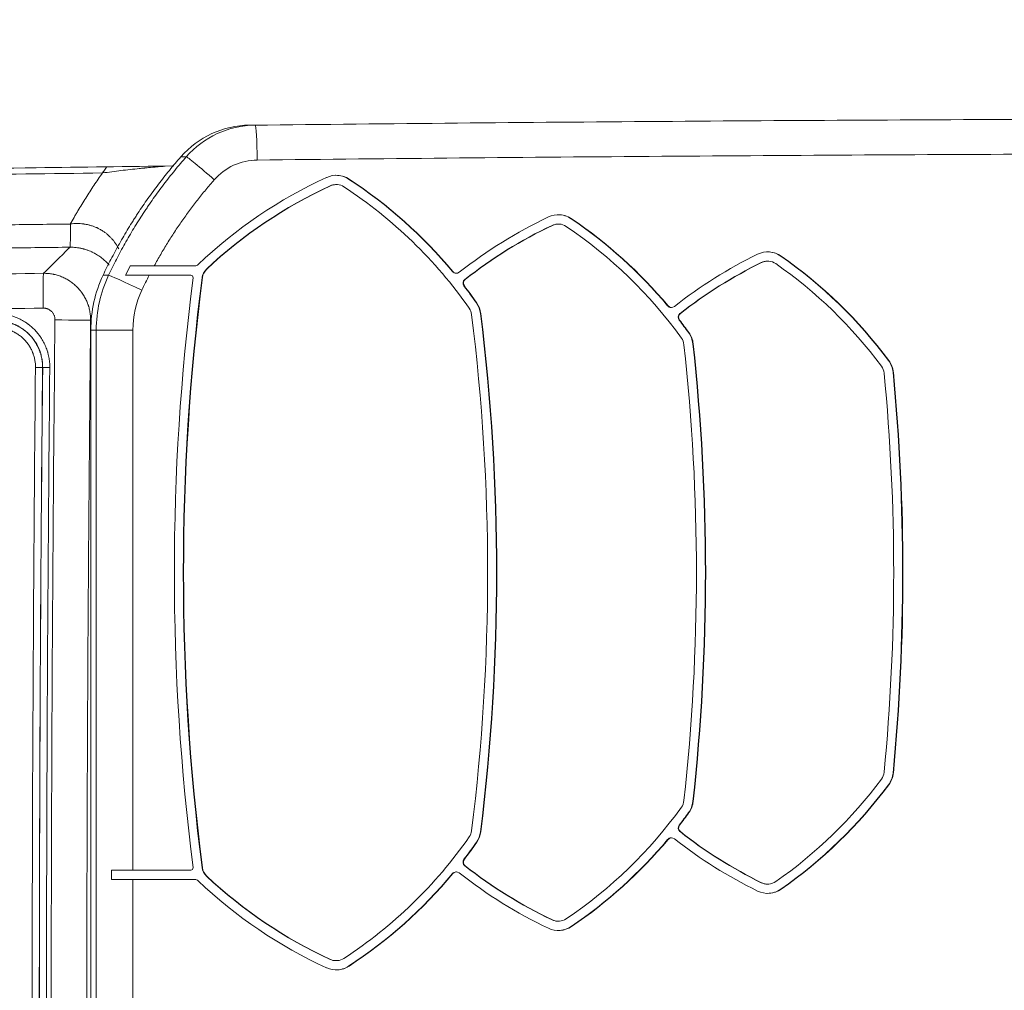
# Model space of a CAD drawing. Header units: millimetres. Extents: x 0 to 594, y 0 to 420.
# Tile 106 of 256: x 188 to 209, y 318 to 339. Entities that reach past the tile are written whole.
import ezdxf

# ---------------------------------------------------------------- set-up
doc = ezdxf.new("R2010")
doc.units = ezdxf.units.MM
doc.layers.add('1', color=7, linetype='Continuous', true_color=0xffffff)
doc.styles.add('Arial', font='txt')
doc.dimstyles.get("Standard").update_dxf_attribs({"dimtxt": 0.18, "dimasz": 0.18, "dimexe": 0.18, "dimexo": 0.0625, "dimgap": 0.09, "dimtad": 0, "dimtih": 1, "dimtoh": 1, "dimdec": 4, "dimzin": 0, "dimdsep": 46, "dimtxsty": 'Standard', "dimcen": 0.09, "dimadec": 0, "dimazin": 0, "dimtfac": 1, "dimtdec": 4, "dimtofl": 0, "dimtmove": 0, "dimatfit": 3, "dimfxl": 0, "dimtolj": 1, "dimtzin": 0, "dimarcsym": 0})

# ---------------------------------------------------------------- blocks, each defined once
blk = doc.blocks.new('_U5')
at = {"layer": '1', "color": 18, "lineweight": 18}
for p, q in [((170.922, 289.963), (170.922, 380.625)), ((338.75, 348.618), (338.75, 380.625)), ((170.922, 378.625), (248.753, 378.625)), ((338.75, 378.625), (260.919, 378.625))]:
    blk.add_line(p, q, dxfattribs=at)
at = {"layer": '1', "color": 18}
for points in [[(170.922, 378.625), (174.422, 379.563), (174.422, 377.687)], [(338.75, 378.625), (335.25, 377.687), (335.25, 379.563)]]:
    blk.add_solid(points, dxfattribs=at)
at = {"layer": '1', "color": 18, "linetype": 'Continuous', "lineweight": 13, "insert": (250.438, 375.989), "char_height": 3.5, "attachment_point": 7, "line_spacing_factor": 1.047437, "style": 'Arial'}
blk.add_mtext('\\fArial|b0|i0;\\W1.0000;3.36', dxfattribs=at)
blk = doc.blocks.new('_U6')
at = {"layer": '1', "color": 18, "lineweight": 18}
for p, q in [((135.924, 328.686), (135.924, 388.614)), ((338.75, 348.618), (338.75, 388.614)), ((135.924, 386.614), (231.254, 386.614)), ((338.75, 386.614), (243.42, 386.614))]:
    blk.add_line(p, q, dxfattribs=at)
at = {"layer": '1', "color": 18}
for points in [[(135.924, 386.614), (139.424, 387.552), (139.424, 385.677)], [(338.75, 386.614), (335.25, 385.677), (335.25, 387.552)]]:
    blk.add_solid(points, dxfattribs=at)
at = {"layer": '1', "color": 18, "linetype": 'Continuous', "lineweight": 13, "insert": (232.94, 383.979), "char_height": 3.5, "attachment_point": 7, "line_spacing_factor": 1.047437, "style": 'Arial'}
blk.add_mtext('\\fArial|b0|i0;\\W1.0000;4.06', dxfattribs=at)
blk = doc.blocks.new('_U9')
at = {"layer": '1', "color": 18, "lineweight": 18}
for p, q in [((135.924, 328.686), (181.306, 328.686)), ((179.306, 328.686), (179.306, 250.838)), ((170.922, 289.963), (181.306, 289.963)), ((179.306, 250.838), (184.306, 250.838))]:
    blk.add_line(p, q, dxfattribs=at)
at = {"layer": '1', "color": 18}
for points in [[(179.306, 328.686), (180.244, 325.186), (178.368, 325.186)], [(179.306, 289.963), (178.368, 293.463), (180.244, 293.463)]]:
    blk.add_solid(points, dxfattribs=at)
at = {"layer": '1', "color": 18, "linetype": 'Continuous', "lineweight": 13, "char_height": 3.5, "attachment_point": 7, "line_spacing_factor": 1.047437, "style": 'Arial'}
for s, insert in [('\\fArial|b0|i0;\\W1.0000;0.8', (185.991, 248.203)), ('\\fArial|b0|i0;\\W1.0000;FWD LIFT POINTS', (185.991, 241.14))]:
    blk.add_mtext(s, dxfattribs=dict(at, insert=insert))

msp = doc.modelspace()

# ---------------------------------------------------------------- linework, layer by layer
at = {"layer": '1', "color": 155, "linetype": 'Continuous', "lineweight": 13}
for p, q in [((192.968, 336.969), (193.085, 336.969)), ((191.607, 336.289), (191.489, 336.289)), ((194.71, 335.664), (194.702, 335.664)), ((195.108, 335.809), (195.1, 335.809)), ((199.486, 334.814), (199.478, 334.814)), ((199.894, 334.958), (199.886, 334.958)), ((204.405, 334.154), (204.397, 334.154)), ((203.988, 334.014), (203.98, 334.014)), ((189.816, 333.74), (189.934, 333.74)), ((192.038, 333.87), (192.046, 333.87)), ((197.335, 333.819), (197.342, 333.819)), ((191.954, 333.69), (191.946, 333.69)), ((197.59, 333.51), (197.582, 333.51)), ((197.599, 333.649), (197.607, 333.649)), ((197.85, 333.144), (197.858, 333.144)), ((201.965, 333.084), (201.973, 333.084)), ((197.944, 332.919), (197.936, 332.919)), ((202.231, 332.916), (202.238, 332.916)), ((202.221, 332.776), (202.213, 332.776)), ((189.551, 332.562), (189.669, 332.562)), ((189.551, 332.562), (189.551, 304.109)), ((189.669, 332.562), (190.457, 332.562)), ((189.669, 304.109), (189.669, 332.562)), ((190.457, 332.562), (190.457, 320.943)), ((202.415, 332.507), (202.422, 332.507)), ((202.514, 332.268), (202.506, 332.268)), ((206.717, 331.905), (206.725, 331.905)), ((206.821, 331.654), (206.814, 331.654)), ((206.814, 323.032), (206.821, 323.032)), ((206.725, 322.781), (206.717, 322.781)), ((202.506, 322.419), (202.514, 322.419)), ((202.422, 322.18), (202.415, 322.18)), ((202.213, 321.911), (202.221, 321.911)), ((197.936, 321.767), (197.944, 321.767)), ((202.238, 321.771), (202.231, 321.771)), ((197.858, 321.543), (197.85, 321.543)), ((201.973, 321.603), (201.965, 321.603)), ((191.946, 320.997), (191.954, 320.997)), ((197.582, 321.177), (197.59, 321.177)), ((197.607, 321.037), (197.599, 321.037)), ((192.046, 320.817), (192.038, 320.817)), ((197.342, 320.868), (197.335, 320.868)), ((190.457, 320.743), (190.457, 315.973)), ((203.98, 320.673), (203.988, 320.673)), ((204.397, 320.532), (204.405, 320.532)), ((199.478, 319.872), (199.486, 319.872)), ((199.886, 319.729), (199.894, 319.729)), ((194.702, 319.023), (194.71, 319.023)), ((195.1, 318.877), (195.108, 318.877))]:
    msp.add_line(p, q, dxfattribs=at)
at = {"layer": '1', "color": 155, "linetype": 'Continuous', "lineweight": 18}
for p, q in [((194.835, 335.691), (194.827, 335.691)), ((199.614, 334.843), (199.607, 334.843)), ((190.917, 333.943), (191.792, 333.943)), ((204.119, 334.044), (204.112, 334.044)), ((191.702, 333.743), (190.81, 333.743)), ((197.411, 333.783), (197.419, 333.783)), ((202.041, 333.048), (202.049, 333.048)), ((189.55, 332.562), (189.55, 304.109)), ((189.551, 332.562), (189.55, 332.562)), ((202.049, 321.638), (202.041, 321.638)), ((190, 320.943), (190, 320.743)), ((190, 320.943), (190.457, 320.943)), ((190.457, 320.943), (191.702, 320.943)), ((197.419, 320.904), (197.411, 320.904)), ((190.457, 320.743), (190, 320.743)), ((191.792, 320.743), (190.457, 320.743)), ((204.112, 320.643), (204.119, 320.643)), ((199.607, 319.844), (199.614, 319.844)), ((194.827, 318.996), (194.835, 318.996))]:
    msp.add_line(p, q, dxfattribs=at)
for centre, major_axis, start_param, end_param in [((192.99, 334.97), (0, 2), 0.011186, 0.850375), ((193.108, 334.97), (0, -2), 3.152779, 3.991967), ((198.819, 326.659), (0, 10.1), 0.428633, 0.761301), ((194.835, 335.391), (0, 0.5), 5.704997, 6.711819), ((194.827, 335.391), (0, 0.5), 5.704997, 6.28318), ((198.812, 326.659), (0, -9.9), 3.570226, 3.896429), ((198.819, 326.659), (0, 9.9), 0.428633, 0.754836), ((194.827, 335.391), (0, -0.3), 3.141587, 3.570226), ((194.835, 335.391), (0, 0.3), 5.704997, 6.711819), ((189.596, 327.351), (0, 9.9), 5.323245, 5.704997), ((189.588, 327.351), (0, 10.1), 5.407371, 5.704997), ((189.596, 327.351), (0, 10.1), 5.407371, 5.704997), ((203.718, 325.867), (0, 10.1), 0.442339, 0.666704), ((199.614, 334.543), (0, 0.5), 5.689421, 6.725524), ((199.607, 334.543), (0, 0.5), 5.689421, 6.283173), ((203.71, 325.867), (0, -9.9), 3.583931, 3.807943), ((203.718, 325.867), (0, 9.9), 0.442339, 0.66635), ((199.607, 334.543), (0, -0.3), 3.14158, 3.583931), ((199.614, 334.543), (0, 0.3), 5.689421, 6.725524), ((194.251, 326.586), (0, 9.9), 5.338709, 5.689421), ((194.243, 326.586), (0, 10.1), 5.411239, 5.689421), ((194.251, 326.586), (0, 10.1), 5.411239, 5.689421), ((208.334, 325.122), (0, 10.1), 0.45524, 0.665016), ((204.119, 333.744), (0, 0.5), 5.67477, 6.738425), ((204.112, 333.744), (0, 0.5), 5.67477, 6.283181), ((198.632, 325.867), (0, 10.1), 5.353248, 5.67477), ((198.64, 325.867), (0, 10.1), 5.353248, 5.67477), ((191.792, 334.043), (0, 0.1), 3.141593, 3.902894), ((208.327, 325.122), (0, -9.9), 3.596833, 3.806028), ((208.334, 325.122), (0, 9.9), 0.45524, 0.664436), ((204.112, 333.744), (0, -0.3), 3.141588, 3.596833), ((204.119, 333.744), (0, 0.3), 5.67477, 6.738425), ((198.64, 325.867), (0, 9.9), 5.353248, 5.67477), ((192.299, 332.562), (0, 2.751), 1.128312, 1.570796), ((192.416, 332.562), (0, -2.751), 4.269905, 4.712389), ((191.702, 333.693), (0, 0.05), 4.585428, 6.283185), ((192.243, 333.652), (0, -0.3), 3.896429, 4.58486), ((192.251, 333.652), (0, 0.3), 0.754836, 1.443267), ((197.411, 333.883), (0, -0.1), 5.407371, 6.283184), ((197.419, 333.883), (0, 0.1), 2.265779, 3.808297), ((241.381, 327.343), (0, 50.1), 1.443835, 1.697757), ((241.373, 327.343), (0, -49.9), 4.58486, 4.839918), ((241.381, 327.343), (0, 49.9), 1.443267, 1.698325), ((197.661, 333.571), (0, -0.1), 3.807943, 5.368152), ((197.669, 333.571), (0, 0.1), 0.66635, 2.226559), ((189.588, 327.351), (0, 10.1), 5.323245, 5.368152), ((189.596, 327.351), (0, 10.1), 5.323245, 5.368152), ((197.441, 332.857), (0, 0.5), 4.83634, 5.323245), ((197.449, 332.857), (0, 0.5), 4.83634, 5.323245), ((202.041, 333.148), (0, -0.1), 5.411239, 6.283177), ((202.049, 333.148), (0, 0.1), 2.269647, 3.806609), ((197.449, 332.857), (0, 0.3), 4.83634, 5.323245), ((153.252, 327.343), (0, 44.9), 4.588438, 4.83634), ((153.244, 327.343), (0, 45.1), 4.588438, 4.83634), ((153.252, 327.343), (0, 45.1), 4.588438, 4.83634), ((202.292, 332.837), (0, -0.1), 3.806028, 5.372017), ((202.3, 332.837), (0, 0.1), 0.664436, 2.230424), ((194.243, 326.586), (0, 10.1), 5.338709, 5.372017), ((194.251, 326.586), (0, 10.1), 5.338709, 5.372017), ((202.01, 332.213), (0, 0.5), 4.821803, 5.338709), ((202.018, 332.213), (0, 0.5), 4.821803, 5.338709), ((202.018, 332.213), (0, 0.3), 4.821803, 5.338709), ((157.745, 327.343), (0, 44.9), 4.602975, 4.821803), ((157.738, 327.343), (0, 45.1), 4.602975, 4.821803), ((157.745, 327.343), (0, 45.1), 4.602975, 4.821803), ((206.317, 331.607), (0, 0.5), 4.808122, 5.353248), ((206.324, 331.607), (0, 0.5), 4.808122, 5.353248), ((206.324, 331.607), (0, 0.3), 4.808122, 5.353248), ((161.99, 327.343), (0, 44.9), 4.616656, 4.808122), ((161.982, 327.343), (0, 45.1), 4.616656, 4.808122), ((161.99, 327.343), (0, 45.1), 4.616656, 4.808122), ((206.324, 323.08), (0, 0.3), 4.07153, 4.616656), ((206.317, 323.08), (0, 0.5), 4.07153, 4.616656), ((206.324, 323.08), (0, 0.5), 4.07153, 4.616656), ((198.64, 328.82), (0, 9.9), 3.750008, 4.07153), ((198.632, 328.82), (0, 10.1), 3.750008, 4.07153), ((198.64, 328.82), (0, 10.1), 3.750008, 4.07153), ((194.251, 328.1), (0, 9.9), 3.735357, 4.086069), ((202.018, 322.473), (0, 0.3), 4.086069, 4.602975), ((202.01, 322.473), (0, 0.5), 4.086069, 4.602975), ((202.018, 322.473), (0, 0.5), 4.086069, 4.602975), ((194.243, 328.1), (0, 10.1), 4.052761, 4.086069), ((194.251, 328.1), (0, 10.1), 4.052761, 4.086069), ((202.292, 321.85), (0, -0.1), 4.052761, 5.61875), ((202.3, 321.85), (0, 0.1), 0.911168, 2.477157), ((189.596, 327.336), (0, 9.9), 3.719781, 4.101533), ((197.449, 321.829), (0, 0.3), 4.101533, 4.588438), ((197.441, 321.829), (0, 0.5), 4.101533, 4.588438), ((197.449, 321.829), (0, 0.5), 4.101533, 4.588438), ((202.041, 321.538), (0, -0.1), 3.141601, 4.013539), ((202.049, 321.538), (0, 0.1), 5.618169, 7.155131), ((208.327, 329.565), (0, -9.9), 5.61875, 5.827945), ((208.334, 329.565), (0, 9.9), 2.477157, 2.686352), ((189.588, 327.336), (0, 10.1), 4.056626, 4.101533), ((189.596, 327.336), (0, 10.1), 4.056626, 4.101533), ((194.243, 328.1), (0, 10.1), 3.735357, 4.013539), ((194.251, 328.1), (0, 10.1), 3.735357, 4.013539), ((208.334, 329.565), (0, 10.1), 2.476576, 2.686352), ((191.702, 320.993), (0, 0.05), 3.141593, 4.83935), ((192.243, 321.035), (0, -0.3), 4.839918, 5.528349), ((192.251, 321.035), (0, 0.3), 1.698325, 2.386756), ((197.661, 321.116), (0, -0.1), 4.056626, 5.616835), ((197.669, 321.116), (0, 0.1), 0.915034, 2.475242), ((203.71, 328.82), (0, -9.9), 5.616835, 5.840847), ((203.718, 328.82), (0, 9.9), 2.475242, 2.699254), ((198.812, 328.028), (0, -9.9), 5.528349, 5.854552), ((198.819, 328.028), (0, 9.9), 2.386756, 2.712959), ((189.588, 327.336), (0, 10.1), 3.719781, 4.017407), ((189.596, 327.336), (0, 10.1), 3.719781, 4.017407), ((197.411, 320.804), (0, -0.1), 3.141594, 4.017407), ((197.419, 320.804), (0, 0.1), 5.616481, 7.158999), ((203.718, 328.82), (0, 10.1), 2.474888, 2.699254), ((191.792, 320.643), (0, 0.1), 5.521884, 6.283185), ((198.819, 328.028), (0, 10.1), 2.380292, 2.712959), ((204.112, 320.943), (0, -0.3), 5.827945, 6.28319), ((204.119, 320.943), (0, 0.3), 2.686352, 3.750008), ((204.119, 320.943), (0, 0.5), 2.686352, 3.750008), ((204.112, 320.943), (0, 0.5), 3.141597, 3.750008), ((199.614, 320.144), (0, 0.5), 2.699254, 3.735357), ((199.607, 320.144), (0, -0.3), 5.840847, 6.283198), ((199.614, 320.144), (0, 0.3), 2.699254, 3.735357), ((199.607, 320.144), (0, 0.5), 3.141605, 3.735357), ((194.835, 319.296), (0, 0.5), 2.712959, 3.719781), ((194.827, 319.296), (0, -0.3), 5.854552, 6.283191), ((194.835, 319.296), (0, 0.3), 2.712959, 3.719781), ((194.827, 319.296), (0, 0.5), 3.141598, 3.719781)]:
    msp.add_ellipse(centre, major_axis=major_axis, ratio=0.99863, start_param=start_param, end_param=end_param, dxfattribs=at)
at = {"layer": '1', "color": 155, "linetype": 'Continuous', "lineweight": 13}
for centre, major_axis, ratio, start_param, end_param in [((193.094, 336.219), (0.008, -0.75), 0.052333, 1.57021, 3.141006), ((192.17, 335.794), (-0.564, 0.494), 0.034526, 4.673023, 6.24382), ((193.147, 334.97), (0, 1.25), 0.99863, 0.011186, 0.850375), ((189.096, 334.843), (-0.006, 0.5), 0.03128, 3.193782, 4.711998), ((189.097, 334.843), (-0.006, 0.5), 0.030913, 3.193782, 4.712207), ((188.546, 333.033), (-0.01, 0.75), 0.023295, 0.052173, 1.570492), ((190.61, 333.419), (-0.678, 0.321), 0.02241, 4.665064, 6.23586), ((192.456, 332.562), (0, 2.001), 0.99863, 1.128312, 1.570796), ((188.799, 332.781), (-0.75, 0.008), 0.000245, 1.547498, 3.089249), ((188.365, 331.755), (0.15, -0.001), 0.000229, 4.689091, 6.248279), ((188.666, 331.753), (-0.15, 0.001), 0.000229, 4.689091, 6.248279)]:
    msp.add_ellipse(centre, major_axis=major_axis, ratio=ratio, start_param=start_param, end_param=end_param, dxfattribs=at)
for points, knots in [([(193.085, 336.969), (194.537, 336.986), (195.99, 337), (198.894, 337.027), (200.346, 337.039), (204.702, 337.071), (207.607, 337.086), (210.511, 337.098)], [0, 0, 0, 0, 0.25, 0.25, 0.5, 0.5, 1, 1, 1, 1]), ([(189.934, 333.74), (189.988, 333.855), (190.101, 334.084), (190.282, 334.42), (190.475, 334.75), (190.611, 334.966), (190.69, 335.086), (190.699, 335.099), (190.717, 335.126), (190.743, 335.166), (190.806, 335.258), (190.86, 335.337), (190.97, 335.493), (191.121, 335.698), (191.358, 335.998), (191.523, 336.193), (191.607, 336.289)], [0, 0, 0, 0, 0.125, 0.25, 0.375, 0.5, 0.5, 0.515625, 0.515625, 0.53125, 0.5625, 0.625, 0.625, 0.75, 0.875, 1, 1, 1, 1]), ([(210.553, 336.348), (207.65, 336.337), (204.746, 336.321), (200.391, 336.289), (198.94, 336.277), (196.036, 336.25), (194.585, 336.236), (193.133, 336.219)], [0, 0, 0, 0, 0.5, 0.5, 0.75, 0.75, 1, 1, 1, 1]), ([(191.149, 336.086), (191.124, 336.084), (191.099, 336.083), (191.043, 336.078), (191.012, 336.076), (190.918, 336.068), (190.855, 336.062), (190.774, 336.054), (190.75, 336.052), (190.726, 336.049), (190.709, 336.048), (190.701, 336.047), (190.661, 336.043), (190.628, 336.04), (190.53, 336.029), (190.465, 336.022), (190.333, 336.008), (190.267, 336), (190.135, 335.984), (190.069, 335.976), (189.936, 335.959), (189.87, 335.95), (189.803, 335.941)], [0, 0, 0, 0, 0.059232, 0.059232, 0.131599, 0.131599, 0.276332, 0.276332, 0.312516, 0.330608, 0.330608, 0.348699, 0.348699, 0.421066, 0.421066, 0.565799, 0.565799, 0.710533, 0.710533, 0.855266, 0.855266, 1, 1, 1, 1]), ([(139.146, 333.187), (139.616, 333.257), (140.087, 333.326), (141.64, 333.543), (142.724, 333.684), (144.35, 333.88), (144.893, 333.943), (145.978, 334.065), (146.521, 334.123), (147.608, 334.236), (148.152, 334.29), (149.24, 334.395), (150.328, 334.495), (151.418, 334.588), (152.508, 334.678), (153.053, 334.721), (154.689, 334.845), (155.781, 334.921), (157.42, 335.025), (157.966, 335.059), (159.06, 335.123), (159.607, 335.153), (161.248, 335.24), (162.343, 335.293), (164.535, 335.389), (165.632, 335.431), (167.003, 335.48), (167.278, 335.489), (167.826, 335.508), (168.101, 335.516), (168.924, 335.542), (169.473, 335.559), (170.296, 335.582), (170.571, 335.589), (171.12, 335.604), (171.394, 335.611), (171.944, 335.625), (172.218, 335.631), (172.767, 335.644), (173.042, 335.651), (173.591, 335.663), (173.865, 335.669), (174.415, 335.682), (174.689, 335.687), (175.513, 335.705), (176.062, 335.717), (177.161, 335.739), (177.71, 335.75), (178.809, 335.771), (179.359, 335.781), (181.007, 335.811), (182.106, 335.83), (184.305, 335.865), (186.503, 335.898), (188.703, 335.927), (189.803, 335.941)], [0, 0, 0, 0, 0.028214, 0.028214, 0.093, 0.093, 0.125393, 0.125393, 0.157786, 0.157786, 0.190178, 0.190178, 0.222571, 0.254964, 0.254964, 0.287357, 0.287357, 0.352143, 0.352143, 0.384536, 0.384536, 0.416929, 0.416929, 0.481714, 0.481714, 0.5465, 0.5465, 0.562696, 0.562696, 0.578893, 0.578893, 0.611286, 0.611286, 0.627482, 0.627482, 0.643679, 0.643679, 0.659875, 0.659875, 0.676071, 0.676071, 0.692268, 0.692268, 0.708464, 0.708464, 0.740857, 0.740857, 0.77325, 0.77325, 0.805643, 0.805643, 0.870429, 0.870429, 0.935214, 1, 1, 1, 1]), ([(189.111, 334.843), (189.137, 334.891), (189.164, 334.938), (189.204, 335.008), (189.218, 335.032), (189.245, 335.078), (189.259, 335.102), (189.328, 335.218), (189.384, 335.31), (189.499, 335.493), (189.558, 335.584), (189.679, 335.764), (189.74, 335.853), (189.803, 335.941)], [0, 0, 0, 0, 0.125, 0.125, 0.1875, 0.1875, 0.25, 0.25, 0.5, 0.5, 0.75, 0.75, 1, 1, 1, 1]), ([(192.209, 335.794), (192.147, 335.723), (192.024, 335.58), (191.847, 335.36), (191.676, 335.135), (191.566, 334.982), (191.485, 334.866), (191.458, 334.827), (191.405, 334.749), (191.379, 334.71), (191.301, 334.592), (191.199, 334.433), (191.054, 334.19), (190.962, 334.026), (190.917, 333.943)], [0, 0, 0, 0, 0.125, 0.25, 0.375, 0.5, 0.5, 0.5625, 0.5625, 0.625, 0.625, 0.75, 0.875, 1, 1, 1, 1]), ([(189.112, 334.844), (189.136, 334.847), (189.159, 334.849), (189.207, 334.852), (189.23, 334.853), (189.278, 334.853), (189.301, 334.852), (189.348, 334.849), (189.372, 334.847), (189.398, 334.844), (189.401, 334.843), (189.407, 334.842), (189.416, 334.841), (189.437, 334.838), (189.454, 334.835), (189.488, 334.828), (189.534, 334.817), (189.6, 334.797), (189.642, 334.78), (189.669, 334.769), (189.674, 334.767), (189.685, 334.762), (189.69, 334.76), (189.705, 334.752), (189.726, 334.742), (189.748, 334.73), (189.76, 334.723), (189.765, 334.72), (189.768, 334.719), (189.775, 334.715), (189.78, 334.712), (189.804, 334.697), (189.822, 334.685), (189.858, 334.66), (189.875, 334.647), (189.908, 334.62), (189.924, 334.606), (189.954, 334.578), (189.969, 334.563), (189.998, 334.533), (190.011, 334.518), (190.028, 334.498), (190.031, 334.494), (190.036, 334.488), (190.037, 334.486), (190.041, 334.482), (190.048, 334.472), (190.056, 334.462), (190.074, 334.438), (190.085, 334.421), (190.107, 334.388), (190.117, 334.372), (190.135, 334.339), (190.144, 334.324), (190.152, 334.309)], [0, 0, 0, 0, 0.052879, 0.052879, 0.105759, 0.105759, 0.158638, 0.158638, 0.211517, 0.211517, 0.218127, 0.218127, 0.224737, 0.237957, 0.264396, 0.264396, 0.317276, 0.370155, 0.423034, 0.423034, 0.436254, 0.436254, 0.449474, 0.449474, 0.475913, 0.502353, 0.508963, 0.508963, 0.515573, 0.515573, 0.528793, 0.528793, 0.581672, 0.581672, 0.634551, 0.634551, 0.687431, 0.687431, 0.74031, 0.74031, 0.793189, 0.793189, 0.806409, 0.806409, 0.813019, 0.813019, 0.819629, 0.846068, 0.846068, 0.898948, 0.898948, 0.951827, 0.951827, 1, 1, 1, 1]), ([(188.535, 333.782), (188.629, 333.876), (188.723, 333.969), (188.913, 334.157), (189.008, 334.251), (189.104, 334.344)], [0, 0, 0, 0, 0.5, 0.5, 1, 1, 1, 1]), ([(189.949, 333.957), (189.944, 333.963), (189.938, 333.969), (189.923, 333.987), (189.912, 333.999), (189.898, 334.013), (189.895, 334.016), (189.889, 334.022), (189.886, 334.025), (189.877, 334.033), (189.872, 334.039), (189.853, 334.056), (189.841, 334.067), (189.815, 334.089), (189.802, 334.1), (189.774, 334.122), (189.76, 334.132), (189.73, 334.153), (189.715, 334.163), (189.683, 334.183), (189.667, 334.193), (189.648, 334.204), (189.646, 334.205), (189.642, 334.207), (189.635, 334.211), (189.62, 334.219), (189.607, 334.226), (189.58, 334.239), (189.562, 334.248), (189.525, 334.264), (189.506, 334.271), (189.467, 334.285), (189.447, 334.292), (189.421, 334.3), (189.416, 334.301), (189.406, 334.304), (189.401, 334.306), (189.385, 334.31), (189.369, 334.314), (189.354, 334.318), (189.343, 334.32), (189.338, 334.321), (189.322, 334.324), (189.311, 334.326), (189.279, 334.332), (189.257, 334.335), (189.214, 334.34), (189.192, 334.342), (189.148, 334.344), (189.126, 334.344), (189.104, 334.344)], [0, 0, 0, 0, 0.031448, 0.031448, 0.091982, 0.091982, 0.107116, 0.107116, 0.122249, 0.122249, 0.152517, 0.152517, 0.213051, 0.213051, 0.273586, 0.273586, 0.33412, 0.33412, 0.394655, 0.394655, 0.455189, 0.455189, 0.462756, 0.462756, 0.470323, 0.485457, 0.515724, 0.515724, 0.576258, 0.576258, 0.636793, 0.636793, 0.697327, 0.697327, 0.712461, 0.712461, 0.727595, 0.727595, 0.757862, 0.772996, 0.772996, 0.788129, 0.788129, 0.818396, 0.818396, 0.878931, 0.878931, 0.939465, 0.939465, 1, 1, 1, 1]), ([(138.047, 330.881), (138.569, 330.961), (139.09, 331.038), (140.134, 331.187), (140.657, 331.259), (142.224, 331.468), (143.271, 331.598), (145.365, 331.842), (146.413, 331.955), (148.511, 332.167), (149.561, 332.266), (150.743, 332.369), (150.875, 332.381), (151.138, 332.403), (151.532, 332.437), (152.451, 332.513), (153.24, 332.574), (154.292, 332.653), (154.818, 332.691), (155.87, 332.764), (156.659, 332.817), (157.58, 332.875), (157.975, 332.899), (158.238, 332.914), (158.37, 332.922), (159.028, 332.961), (159.554, 332.991), (161.134, 333.076), (162.187, 333.127), (164.294, 333.221), (165.347, 333.264), (167.454, 333.341), (168.508, 333.375), (170.089, 333.422), (170.616, 333.437), (171.669, 333.465), (172.196, 333.478), (172.987, 333.497), (173.25, 333.504), (173.777, 333.516), (174.568, 333.535), (175.358, 333.552), (176.412, 333.575), (176.939, 333.586), (177.993, 333.608), (179.575, 333.64), (181.156, 333.669), (184.318, 333.723), (186.427, 333.755), (188.535, 333.782)], [0, 0, 0, 0, 0.03125, 0.03125, 0.0625, 0.0625, 0.125, 0.125, 0.1875, 0.1875, 0.25, 0.25, 0.257812, 0.257812, 0.265625, 0.28125, 0.3125, 0.3125, 0.34375, 0.34375, 0.375, 0.390625, 0.398437, 0.398437, 0.40625, 0.40625, 0.4375, 0.4375, 0.5, 0.5, 0.5625, 0.5625, 0.625, 0.625, 0.65625, 0.65625, 0.6875, 0.6875, 0.703125, 0.703125, 0.71875, 0.75, 0.75, 0.78125, 0.78125, 0.8125, 0.875, 0.875, 1, 1, 1, 1]), ([(188.535, 333.782), (188.569, 333.783), (188.602, 333.781), (188.668, 333.775), (188.701, 333.771), (188.742, 333.763), (188.754, 333.761), (188.766, 333.758), (188.775, 333.756), (188.779, 333.755), (188.799, 333.75), (188.815, 333.746), (188.863, 333.732), (188.894, 333.721), (188.955, 333.696), (188.985, 333.682), (189.029, 333.659), (189.043, 333.651), (189.065, 333.638), (189.072, 333.633), (189.083, 333.627), (189.086, 333.624), (189.093, 333.62), (189.097, 333.618), (189.128, 333.597), (189.155, 333.577), (189.206, 333.535), (189.23, 333.513), (189.277, 333.467), (189.299, 333.442), (189.323, 333.413), (189.326, 333.41), (189.331, 333.403), (189.334, 333.4), (189.341, 333.39), (189.346, 333.383), (189.361, 333.363), (189.371, 333.35), (189.398, 333.308), (189.432, 333.252), (189.46, 333.192), (189.479, 333.146), (189.485, 333.13), (189.492, 333.11), (189.493, 333.107), (189.496, 333.099), (189.5, 333.087), (189.504, 333.075), (189.516, 333.035), (189.524, 333.003), (189.536, 332.938), (189.541, 332.905), (189.547, 332.839), (189.548, 332.806), (189.548, 332.773)], [0, 0, 0, 0, 0.0625, 0.0625, 0.125, 0.125, 0.140625, 0.148438, 0.148438, 0.15625, 0.15625, 0.1875, 0.1875, 0.25, 0.25, 0.3125, 0.3125, 0.34375, 0.34375, 0.359375, 0.359375, 0.367188, 0.367188, 0.375, 0.375, 0.4375, 0.4375, 0.5, 0.5, 0.5625, 0.5625, 0.570313, 0.570313, 0.578125, 0.578125, 0.59375, 0.59375, 0.625, 0.625, 0.6875, 0.75, 0.75, 0.78125, 0.78125, 0.789063, 0.789063, 0.796875, 0.8125, 0.8125, 0.875, 0.875, 0.9375, 0.9375, 1, 1, 1, 1]), ([(188.529, 333.033), (186.424, 333.006), (184.32, 332.974), (181.165, 332.92), (180.113, 332.901), (178.535, 332.87), (178.009, 332.86), (176.958, 332.838), (176.432, 332.827), (175.38, 332.804), (174.591, 332.786), (173.802, 332.768), (173.277, 332.755), (173.014, 332.749), (172.225, 332.73), (171.699, 332.717), (170.648, 332.689), (170.122, 332.674), (168.545, 332.628), (167.494, 332.593), (165.391, 332.517), (164.34, 332.474), (162.239, 332.381), (161.188, 332.329), (159.087, 332.216), (158.037, 332.155), (156.462, 332.054), (155.937, 332.019), (154.887, 331.947), (154.362, 331.909), (153.312, 331.83), (152.525, 331.769), (151.607, 331.693), (151.214, 331.659), (150.951, 331.637), (150.82, 331.626), (149.64, 331.523), (148.592, 331.424), (146.497, 331.213), (145.45, 331.1), (143.359, 330.857), (142.314, 330.727), (140.749, 330.518), (140.228, 330.446), (139.185, 330.297), (138.664, 330.22), (138.144, 330.14)], [0, 0, 0, 0, 0.125, 0.125, 0.1875, 0.1875, 0.21875, 0.21875, 0.25, 0.25, 0.28125, 0.296875, 0.296875, 0.3125, 0.3125, 0.34375, 0.34375, 0.375, 0.375, 0.4375, 0.4375, 0.5, 0.5, 0.5625, 0.5625, 0.625, 0.625, 0.65625, 0.65625, 0.6875, 0.6875, 0.71875, 0.734375, 0.742188, 0.742188, 0.75, 0.75, 0.8125, 0.8125, 0.875, 0.875, 0.9375, 0.9375, 0.96875, 0.96875, 1, 1, 1, 1]), ([(187.504, 332.914), (187.543, 332.915), (187.581, 332.913), (187.657, 332.907), (187.695, 332.902), (187.751, 332.891), (187.77, 332.887), (187.798, 332.88), (187.812, 332.877), (187.826, 332.873), (187.835, 332.871), (187.839, 332.869), (187.881, 332.857), (187.917, 332.844), (187.988, 332.816), (188.022, 332.8), (188.089, 332.764), (188.122, 332.745), (188.162, 332.718), (188.17, 332.713), (188.182, 332.705), (188.186, 332.702), (188.193, 332.696), (188.213, 332.682), (188.232, 332.668), (188.276, 332.631), (188.333, 332.58), (188.384, 332.524), (188.42, 332.48), (188.432, 332.465), (188.446, 332.446), (188.449, 332.442), (188.455, 332.434), (188.457, 332.43), (188.466, 332.418), (188.471, 332.41), (188.498, 332.37), (188.517, 332.338), (188.553, 332.27), (188.569, 332.236), (188.598, 332.166), (188.61, 332.13), (188.623, 332.088), (188.624, 332.084), (188.627, 332.074), (188.631, 332.06), (188.634, 332.046), (188.641, 332.018), (188.645, 332), (188.656, 331.944), (188.661, 331.906), (188.668, 331.83), (188.67, 331.791), (188.669, 331.753)], [0, 0, 0, 0, 0.0625, 0.0625, 0.125, 0.125, 0.15625, 0.15625, 0.171875, 0.179687, 0.179687, 0.1875, 0.1875, 0.25, 0.25, 0.3125, 0.3125, 0.375, 0.375, 0.390625, 0.390625, 0.398437, 0.398437, 0.40625, 0.4375, 0.4375, 0.5, 0.5625, 0.5625, 0.59375, 0.59375, 0.601562, 0.601562, 0.609375, 0.609375, 0.625, 0.625, 0.6875, 0.6875, 0.75, 0.75, 0.8125, 0.8125, 0.820312, 0.820312, 0.828125, 0.84375, 0.84375, 0.875, 0.875, 0.9375, 0.9375, 1, 1, 1, 1]), ([(188.781, 332.781), (188.781, 332.789), (188.781, 332.797), (188.78, 332.814), (188.777, 332.83), (188.774, 332.846), (188.771, 332.856), (188.77, 332.858), (188.769, 332.862), (188.768, 332.864), (188.766, 332.87), (188.764, 332.874), (188.76, 332.886), (188.753, 332.901), (188.744, 332.915), (188.737, 332.925), (188.735, 332.929), (188.731, 332.934), (188.73, 332.935), (188.728, 332.939), (188.726, 332.94), (188.72, 332.948), (188.714, 332.954), (188.702, 332.966), (188.696, 332.972), (188.683, 332.982), (188.677, 332.987), (188.668, 332.993), (188.666, 332.994), (188.663, 332.996), (188.657, 332.999), (188.652, 333.002), (188.641, 333.008), (188.626, 333.015), (188.61, 333.021), (188.599, 333.024), (188.594, 333.025), (188.588, 333.027), (188.586, 333.027), (188.582, 333.028), (188.58, 333.029), (188.57, 333.03), (188.554, 333.033), (188.537, 333.033), (188.529, 333.033)], [0, 0, 0, 0, 0.0625, 0.0625, 0.125, 0.1875, 0.1875, 0.203125, 0.203125, 0.21875, 0.21875, 0.25, 0.25, 0.3125, 0.375, 0.375, 0.40625, 0.40625, 0.421875, 0.421875, 0.4375, 0.4375, 0.5, 0.5, 0.5625, 0.5625, 0.625, 0.625, 0.640625, 0.640625, 0.65625, 0.6875, 0.6875, 0.75, 0.8125, 0.8125, 0.84375, 0.84375, 0.859375, 0.859375, 0.875, 0.875, 0.9375, 1, 1, 1, 1]), ([(187.502, 332.763), (187.535, 332.764), (187.569, 332.762), (187.618, 332.758), (187.635, 332.756), (187.66, 332.753), (187.672, 332.751), (187.684, 332.749), (187.693, 332.747), (187.697, 332.747), (187.734, 332.74), (187.766, 332.732), (187.83, 332.713), (187.861, 332.702), (187.922, 332.677), (187.952, 332.663), (187.989, 332.644), (187.996, 332.64), (188.007, 332.634), (188.011, 332.632), (188.018, 332.628), (188.036, 332.617), (188.054, 332.606), (188.095, 332.579), (188.148, 332.539), (188.197, 332.495), (188.233, 332.46), (188.244, 332.448), (188.258, 332.432), (188.261, 332.429), (188.266, 332.423), (188.269, 332.42), (188.277, 332.41), (188.283, 332.404), (188.309, 332.372), (188.329, 332.345), (188.366, 332.29), (188.382, 332.262), (188.413, 332.203), (188.428, 332.173), (188.442, 332.138), (188.443, 332.135), (188.446, 332.127), (188.451, 332.115), (188.455, 332.103), (188.464, 332.08), (188.469, 332.064), (188.483, 332.016), (188.491, 331.984), (188.503, 331.919), (188.508, 331.887), (188.512, 331.845), (188.513, 331.833), (188.513, 331.82), (188.514, 331.812), (188.514, 331.808), (188.515, 331.787), (188.515, 331.77), (188.515, 331.753)], [0, 0, 0, 0, 0.0625, 0.0625, 0.09375, 0.09375, 0.109375, 0.117188, 0.117188, 0.125, 0.125, 0.1875, 0.1875, 0.25, 0.25, 0.3125, 0.3125, 0.328125, 0.328125, 0.335938, 0.335938, 0.34375, 0.375, 0.375, 0.4375, 0.5, 0.5, 0.53125, 0.53125, 0.539062, 0.539062, 0.546875, 0.546875, 0.5625, 0.5625, 0.625, 0.625, 0.6875, 0.6875, 0.75, 0.75, 0.757812, 0.757812, 0.765625, 0.78125, 0.78125, 0.8125, 0.8125, 0.875, 0.875, 0.9375, 0.9375, 0.953125, 0.960937, 0.960937, 0.96875, 0.96875, 1, 1, 1, 1]), ([(188.516, 331.754), (188.516, 331.788), (188.515, 331.821), (188.509, 331.887), (188.504, 331.92), (188.495, 331.969), (188.491, 331.985), (188.485, 332.01), (188.483, 332.018), (188.479, 332.034), (188.477, 332.042), (188.465, 332.082), (188.454, 332.113), (188.429, 332.174), (188.415, 332.204), (188.384, 332.263), (188.367, 332.291), (188.344, 332.326), (188.339, 332.333), (188.332, 332.343), (188.329, 332.347), (188.324, 332.353), (188.312, 332.37), (188.299, 332.387), (188.268, 332.425), (188.223, 332.474), (188.174, 332.518), (188.136, 332.55), (188.122, 332.56), (188.106, 332.572), (188.102, 332.575), (188.095, 332.58), (188.092, 332.582), (188.082, 332.589), (188.075, 332.594), (188.04, 332.617), (188.012, 332.634), (187.953, 332.665), (187.923, 332.679), (187.862, 332.704), (187.831, 332.715), (187.794, 332.725), (187.79, 332.726), (187.782, 332.729), (187.77, 332.732), (187.758, 332.735), (187.734, 332.741), (187.718, 332.744), (187.669, 332.753), (187.636, 332.758), (187.57, 332.764), (187.536, 332.765), (187.503, 332.764)], [0, 0, 0, 0, 0.0625, 0.0625, 0.125, 0.125, 0.15625, 0.15625, 0.171875, 0.171875, 0.1875, 0.1875, 0.25, 0.25, 0.3125, 0.3125, 0.375, 0.375, 0.390625, 0.390625, 0.398438, 0.398438, 0.40625, 0.4375, 0.4375, 0.5, 0.5625, 0.5625, 0.59375, 0.59375, 0.601563, 0.601563, 0.609375, 0.609375, 0.625, 0.625, 0.6875, 0.6875, 0.75, 0.75, 0.8125, 0.8125, 0.820313, 0.820313, 0.828125, 0.84375, 0.84375, 0.875, 0.875, 0.9375, 0.9375, 1, 1, 1, 1]), ([(189.548, 332.773), (189.529, 330.936), (189.513, 329.1), (189.494, 326.345), (189.488, 325.426), (189.479, 323.59), (189.461, 318.998), (189.463, 314.406), (189.479, 310.733)], [0, 0, 0, 0, 0.25, 0.25, 0.375, 0.375, 0.5, 1, 1, 1, 1]), ([(188.361, 331.755), (188.362, 331.783), (188.361, 331.812), (188.356, 331.868), (188.348, 331.923), (188.335, 331.977), (188.323, 332.018), (188.318, 332.031), (188.311, 332.051), (188.308, 332.061), (188.304, 332.071), (188.301, 332.078), (188.3, 332.081), (188.288, 332.111), (188.276, 332.136), (188.249, 332.186), (188.235, 332.21), (188.204, 332.257), (188.187, 332.28), (188.165, 332.307), (188.16, 332.313), (188.153, 332.321), (188.151, 332.324), (188.146, 332.329), (188.134, 332.342), (188.122, 332.355), (188.092, 332.385), (188.051, 332.423), (188.005, 332.456), (187.97, 332.479), (187.958, 332.487), (187.943, 332.496), (187.94, 332.498), (187.934, 332.501), (187.93, 332.503), (187.921, 332.508), (187.915, 332.512), (187.884, 332.528), (187.858, 332.54), (187.806, 332.561), (187.779, 332.571), (187.725, 332.587), (187.698, 332.593), (187.666, 332.599), (187.663, 332.6), (187.656, 332.601), (187.645, 332.603), (187.635, 332.604), (187.614, 332.607), (187.6, 332.609), (187.557, 332.613), (187.529, 332.614), (187.5, 332.613)], [0, 0, 0, 0, 0.0625, 0.0625, 0.125, 0.1875, 0.1875, 0.21875, 0.21875, 0.234375, 0.242188, 0.242188, 0.25, 0.25, 0.3125, 0.3125, 0.375, 0.375, 0.4375, 0.4375, 0.453125, 0.453125, 0.460938, 0.460938, 0.46875, 0.5, 0.5, 0.5625, 0.625, 0.625, 0.65625, 0.65625, 0.664063, 0.664063, 0.671875, 0.671875, 0.6875, 0.6875, 0.75, 0.75, 0.8125, 0.8125, 0.875, 0.875, 0.882812, 0.882812, 0.890625, 0.90625, 0.90625, 0.9375, 0.9375, 1, 1, 1, 1]), ([(188.303, 310.73), (188.295, 312.482), (188.291, 314.234), (188.289, 317.738), (188.29, 319.49), (188.305, 324.747), (188.327, 328.251), (188.361, 331.755)], [0, 0, 0, 0, 0.25, 0.25, 0.5, 0.5, 1, 1, 1, 1]), ([(188.515, 331.753), (188.48, 328.25), (188.458, 324.746), (188.444, 319.49), (188.442, 317.738), (188.444, 314.234), (188.449, 312.482), (188.456, 310.73)], [0, 0, 0, 0, 0.5, 0.5, 0.75, 0.75, 1, 1, 1, 1]), ([(188.457, 310.729), (188.45, 312.481), (188.445, 314.233), (188.443, 317.738), (188.445, 319.49), (188.459, 324.746), (188.481, 328.25), (188.516, 331.754)], [0, 0, 0, 0, 0.25, 0.25, 0.5, 0.5, 1, 1, 1, 1]), ([(188.669, 331.753), (188.635, 328.249), (188.613, 324.745), (188.598, 319.489), (188.596, 317.737), (188.599, 314.234), (188.603, 312.482), (188.611, 310.73)], [0, 0, 0, 0, 0.5, 0.5, 0.75, 0.75, 1, 1, 1, 1])]:
    msp.add_open_spline(points, degree=3, knots=knots, dxfattribs=at)
at = {"layer": '1', "color": 155, "linetype": 'Continuous', "lineweight": 18}
for points, knots in [([(191.489, 336.289), (191.405, 336.193), (191.24, 335.998), (191.003, 335.698), (190.853, 335.493), (190.706, 335.285), (190.634, 335.18), (190.555, 335.06), (190.546, 335.046), (190.529, 335.019), (190.503, 334.979), (190.443, 334.885), (190.392, 334.804), (190.293, 334.64), (190.165, 334.42), (189.984, 334.084), (189.87, 333.855), (189.816, 333.74)], [0, 0, 0, 0, 0.125, 0.25, 0.375, 0.375, 0.5, 0.5, 0.515625, 0.515625, 0.53125, 0.5625, 0.625, 0.625, 0.75, 0.875, 1, 1, 1, 1]), ([(135.277, 332.515), (136.288, 332.703), (138.752, 333.132), (142.65, 333.709), (146.928, 334.23), (151.097, 334.646), (155.371, 334.995), (159.729, 335.278), (164.198, 335.499), (168.59, 335.662), (174.1, 335.807), (180.694, 335.939), (186.82, 336.035), (190.351, 336.079), (191.339, 336.091)], [0, 0, 0, 0, 0.055211, 0.134297, 0.211249, 0.285946, 0.358257, 0.440247, 0.518931, 0.596708, 0.674287, 0.812354, 0.947505, 1, 1, 1, 1]), ([(189.803, 335.941), (189.813, 335.955), (189.822, 335.968), (189.842, 335.996), (189.861, 336.023), (189.88, 336.049), (189.893, 336.066), (189.895, 336.069), (189.897, 336.073)], [0, 0, 0, 0, 0.306984, 0.306984, 0.613968, 0.920952, 0.920952, 1, 1, 1, 1]), ([(189.803, 335.941), (189.813, 335.955), (189.823, 335.969), (189.842, 335.997), (189.862, 336.024), (189.882, 336.051), (189.894, 336.068), (189.896, 336.07), (189.898, 336.073)], [0, 0, 0, 0, 0.311745, 0.311745, 0.62349, 0.935235, 0.935235, 1, 1, 1, 1]), ([(190.4, 333.943), (190.419, 333.943), (190.439, 333.943), (190.479, 333.943), (190.5, 333.943), (190.541, 333.943), (190.562, 333.943), (190.605, 333.943), (190.626, 333.943), (190.659, 333.943), (190.67, 333.943), (190.687, 333.943), (190.693, 333.943), (190.704, 333.943), (190.709, 333.943), (190.737, 333.943), (190.759, 333.943), (190.804, 333.943), (190.849, 333.943), (190.894, 333.943), (190.917, 333.943)], [0, 0, 0, 0, 0.125, 0.125, 0.25, 0.25, 0.375, 0.375, 0.5, 0.5, 0.5625, 0.5625, 0.59375, 0.59375, 0.625, 0.625, 0.75, 0.75, 0.875, 1, 1, 1, 1]), ([(190.81, 333.743), (190.788, 333.743), (190.766, 333.743), (190.721, 333.743), (190.677, 333.743), (190.633, 333.743), (190.59, 333.743), (190.568, 333.743), (190.535, 333.743), (190.525, 333.743), (190.508, 333.743), (190.503, 333.743), (190.492, 333.743), (190.487, 333.743), (190.46, 333.743), (190.439, 333.743), (190.398, 333.743), (190.378, 333.743), (190.338, 333.743), (190.318, 333.743), (190.299, 333.743)], [0, 0, 0, 0, 0.125, 0.125, 0.25, 0.375, 0.375, 0.5, 0.5, 0.5625, 0.5625, 0.59375, 0.59375, 0.625, 0.625, 0.75, 0.75, 0.875, 0.875, 1, 1, 1, 1])]:
    msp.add_open_spline(points, degree=3, knots=knots, dxfattribs=at)
for points in [[(189.803, 335.941), (189.803, 335.941), (189.803, 335.941), (189.803, 335.941)], [(190.4, 333.943), (190.366, 333.877), (190.332, 333.81), (190.299, 333.743)]]:
    msp.add_open_spline(points, degree=3, dxfattribs=at)
at = {"layer": '1', "color": 155, "linetype": 'Continuous', "lineweight": 13}
for points in [[(187.754, 334.826), (188.207, 334.832), (188.659, 334.838), (189.111, 334.843)], [(189.111, 334.843), (189.111, 334.843), (189.112, 334.844), (189.112, 334.844)], [(189.103, 334.344), (188.653, 334.339), (188.204, 334.333), (187.754, 334.327)], [(189.104, 334.344), (189.103, 334.344), (189.103, 334.344), (189.103, 334.344)], [(190.81, 333.743), (190.755, 333.636), (190.701, 333.528), (190.65, 333.419)], [(188.712, 310.73), (188.681, 318.08), (188.704, 325.431), (188.781, 332.781)], [(188.516, 331.754), (188.516, 331.754), (188.515, 331.754), (188.515, 331.753)]]:
    msp.add_open_spline(points, degree=3, dxfattribs=at)

# ---------------------------------------------------------------- dimensions: what is measured, and where the dimension line sits
at = {"layer": '1', "color": 18, "linetype": 'Continuous', "lineweight": 13}
for base, p2, picture, middle in [((135.924, 386.614), (135.924, 328.686), '_U6', (237.337, 386.614)), ((170.922, 378.625), (170.922, 289.963), '_U5', (254.836, 378.625))]:
    dim = msp.add_linear_dim(base=base, p1=(338.75, 348.618), p2=p2, dimstyle='Standard', override={"dimtxt": 3.5, "dimasz": 3.5, "dimexe": 2, "dimexo": 0, "dimgap": 1.5, "dimtih": 1, "dimtoh": 1, "dimdec": 2, "dimlfac": 0.02, "dimdsep": 46, "dimlunit": 2, "dimtxsty": 'Arial', "dimsah": 1, "dimse1": 0, "dimse2": 0, "dimsd1": 0, "dimsd2": 0, "dimclrd": 18, "dimclre": 18, "dimclrt": 18, "dimtol": 0, "dimtm": -0.1, "dimtfac": 1, "dimtdec": 2, "dimtofl": 1, "dimtmove": 0, "dimlwd": 18, "dimlwe": 18}, dxfattribs=at)
    dim.commit()
    dim.dimension.update_dxf_attribs({"geometry": picture, "text_midpoint": middle, "dimtype": 160})
dim = msp.add_linear_dim(base=(179.306, 289.963), p1=(135.924, 328.686), p2=(170.922, 289.963), angle=90, text=' <> \\P\\fArial|b0|i0;\\C18;{\\H1.00x;\\fArial|b0|i0;FWD LIFT POINTS\\fArial|b0|i0;}\\C18;', dimstyle='Standard', override={"dimtxt": 3.5, "dimasz": 3.5, "dimexe": 2, "dimexo": 0, "dimgap": 1.5, "dimtih": 1, "dimtoh": 1, "dimdec": 1, "dimlfac": 0.02, "dimdsep": 46, "dimlunit": 2, "dimtxsty": 'Arial', "dimsah": 1, "dimse1": 0, "dimse2": 0, "dimsd1": 0, "dimsd2": 0, "dimclrd": 18, "dimclre": 18, "dimclrt": 18, "dimtol": 0, "dimtm": -0.1, "dimtfac": 1, "dimtdec": 2, "dimtofl": 1, "dimtmove": 1, "dimlwd": 18, "dimlwe": 18}, dxfattribs=at)
dim.commit()
dim.dimension.update_dxf_attribs({"geometry": '_U9', "text_midpoint": (206.638, 247.307), "dimtype": 160})

doc.saveas('drawing.dxf')
